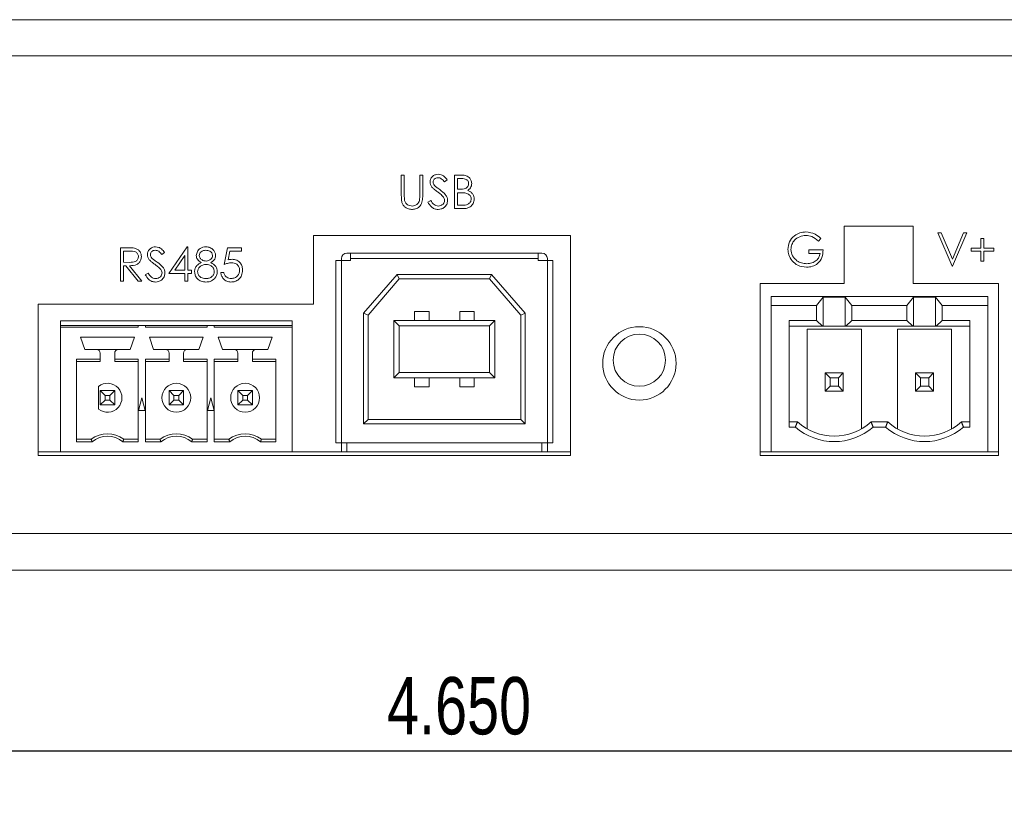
# Model space of a CAD drawing. Header units: inches. Extents: x 0.2 to 16.3, y 0.2 to 11.5.
# Tile 30 of 35: x 7.8 to 10, y 2.9 to 4.6. Entities that reach past the tile are written whole.
import ezdxf

# ---------------------------------------------------------------- set-up
doc = ezdxf.new("R2010")
doc.units = ezdxf.units.IN
doc.header["$MEASUREMENT"] = 0
doc.layers.add('FORMAT', color=7, linetype='Continuous')
doc.styles.add('SLDTEXTSTYLE0', font='TXT', dxfattribs={"width": 0.75})
doc.dimstyles.new('SLDDIMSTYLE0', dxfattribs={"dimtxt": 0.125, "dimasz": 0.13, "dimexe": 0, "dimexo": 0.0625, "dimgap": 0.03125, "dimtad": 2, "dimdec": 3, "dimzin": 4, "dimdsep": 46, "dimtxsty": 'Standard', "dimsah": 1, "dimcen": 0.09, "dimadec": 0, "dimazin": 0, "dimtfac": 1, "dimtdec": 3, "dimtofl": 0, "dimtmove": 0, "dimatfit": 3, "dimfxl": 0, "dimtolj": 1, "dimtzin": 12, "dimarcsym": 0})

# ---------------------------------------------------------------- blocks, each defined once
blk = doc.blocks.new('*D16')
at = {"layer": 'FORMAT'}
for p, q in [((6.5072, 3.7585), (6.5072, 2.8648)), ((11.1572, 3.7585), (11.1572, 2.8648)), ((6.5072, 2.9898), (11.1572, 2.9898))]:
    blk.add_line(p, q, dxfattribs=at)
for points in [[(6.5072, 2.9898), (6.6372, 2.9698), (6.6372, 3.0098)], [(11.1572, 2.9898), (11.0272, 3.0098), (11.0272, 2.9698)]]:
    blk.add_solid(points, dxfattribs=at)
at = {"layer": 'FORMAT', "insert": (8.6244, 3.1509), "char_height": 0.125, "attachment_point": 1, "style": 'SLDTEXTSTYLE0'}
blk.add_mtext('4.650', dxfattribs=at)

msp = doc.modelspace()

# ---------------------------------------------------------------- linework, layer by layer
at = {"color": 7, "linetype": 'Continuous', "lineweight": 15}
for p, q in [((6.9362, 4.5835), (10.7282, 4.5835)), ((6.9362, 4.5045), (10.7282, 4.5045)), ((8.6554, 4.2448), (8.6619, 4.2448)), ((8.6554, 4.2007), (8.6554, 4.2448)), ((8.6619, 4.2448), (8.6619, 4.2011)), ((8.6956, 4.2448), (8.7021, 4.2448)), ((8.6956, 4.2011), (8.6956, 4.2448)), ((8.7021, 4.2448), (8.7021, 4.2007)), ((8.7554, 4.2343), (8.7495, 4.2298)), ((8.7713, 4.2448), (8.7855, 4.2448)), ((8.7713, 4.1718), (8.7713, 4.2448)), ((8.7778, 4.2373), (8.7778, 4.2139)), ((8.7867, 4.2373), (8.7778, 4.2373)), ((8.7778, 4.2139), (8.7822, 4.2139)), ((8.7778, 4.2064), (8.7778, 4.1793)), ((8.7822, 4.2064), (8.7778, 4.2064)), ((8.7133, 4.1859), (8.7195, 4.1896)), ((8.791, 4.1718), (8.7713, 4.1718)), ((8.7778, 4.1793), (8.7871, 4.1793)), ((9.7707, 4.1335), (9.6207, 4.1335)), ((9.6207, 4.1335), (9.6207, 4.0085)), ((9.7707, 4.0085), (9.7707, 4.1335)), ((9.0242, 4.113), (8.4642, 4.113)), ((8.4642, 4.113), (8.4642, 3.9635)), ((9.0242, 3.6335), (9.0242, 4.113)), ((9.57, 4.1066), (9.5644, 4.1012)), ((9.825, 4.119), (9.832, 4.119)), ((9.8559, 4.0461), (9.825, 4.119)), ((9.832, 4.119), (9.8563, 4.0615)), ((9.8563, 4.0615), (9.8806, 4.119)), ((9.8876, 4.119), (9.8568, 4.0461)), ((9.8806, 4.119), (9.8876, 4.119)), ((9.9185, 4.1069), (9.925, 4.1069)), ((9.9185, 4.0854), (9.9185, 4.1069)), ((9.925, 4.1069), (9.925, 4.0854)), ((8.0431, 4.0866), (8.0577, 4.0866)), ((8.0431, 4.0137), (8.0431, 4.0866)), ((8.0496, 4.0791), (8.0496, 4.0548)), ((8.0633, 4.0791), (8.0496, 4.0791)), ((8.1487, 4.0305), (8.1885, 4.0884)), ((8.1885, 4.0884), (8.1898, 4.0884)), ((8.1898, 4.0884), (8.1898, 4.038)), ((8.2693, 4.0501), (8.2768, 4.0866)), ((8.2768, 4.0866), (8.3067, 4.0866)), ((8.2819, 4.0791), (8.278, 4.0599)), ((8.3067, 4.0791), (8.2819, 4.0791)), ((8.3067, 4.0866), (8.3067, 4.0791)), ((9.5438, 4.0816), (9.5747, 4.0816)), ((9.5438, 4.0741), (9.5438, 4.0816)), ((9.897, 4.0788), (9.897, 4.0854)), ((9.897, 4.0854), (9.9185, 4.0854)), ((9.9185, 4.0788), (9.897, 4.0788)), ((9.9185, 4.0573), (9.9185, 4.0788)), ((9.925, 4.0854), (9.9465, 4.0854)), ((9.925, 4.0788), (9.925, 4.0573)), ((9.9465, 4.0788), (9.925, 4.0788)), ((9.9465, 4.0854), (9.9465, 4.0788)), ((8.1394, 4.0761), (8.1334, 4.0716)), ((8.1833, 4.0696), (8.1616, 4.038)), ((8.1833, 4.038), (8.1833, 4.0696)), ((8.513, 3.6612), (8.513, 4.0588)), ((8.513, 4.0588), (8.5248, 4.0588)), ((8.5248, 4.0628), (8.5248, 4.0588)), ((8.5248, 3.6612), (8.5248, 4.0588)), ((8.5445, 4.0588), (8.5248, 4.0588)), ((8.5366, 4.0746), (8.5445, 4.0746)), ((8.5445, 4.0746), (8.9539, 4.0746)), ((8.5445, 4.0628), (8.5445, 4.0746)), ((8.5445, 4.0628), (8.9539, 4.0628)), ((8.5445, 4.0588), (8.5445, 4.0628)), ((8.9539, 4.0746), (8.9539, 4.0628)), ((8.9539, 4.0746), (8.9618, 4.0746)), ((8.9539, 4.0628), (8.9539, 4.0588)), ((8.9539, 4.0588), (8.9736, 4.0588)), ((8.9736, 4.0588), (8.9736, 4.0628)), ((8.9736, 4.0588), (8.9736, 3.6612)), ((8.9854, 4.0588), (8.9736, 4.0588)), ((8.9854, 4.0588), (8.9854, 3.6612)), ((9.5681, 4.0741), (9.5438, 4.0741)), ((9.925, 4.0573), (9.9185, 4.0573)), ((8.0496, 4.0548), (8.063, 4.0547)), ((8.0496, 4.0473), (8.0496, 4.0137)), ((8.0549, 4.0473), (8.0496, 4.0473)), ((8.0817, 4.0137), (8.0549, 4.0473)), ((8.063, 4.0473), (8.0898, 4.0137)), ((8.1616, 4.038), (8.1833, 4.038)), ((8.1898, 4.038), (8.1983, 4.038)), ((8.1983, 4.038), (8.1983, 4.0305)), ((9.8568, 4.0461), (9.8559, 4.0461)), ((8.0496, 4.0137), (8.0431, 4.0137)), ((8.0898, 4.0137), (8.0817, 4.0137)), ((8.0973, 4.0277), (8.1035, 4.0314)), ((8.1833, 4.0305), (8.1487, 4.0305)), ((8.1833, 4.0137), (8.1833, 4.0305)), ((8.1898, 4.0137), (8.1833, 4.0137)), ((8.1898, 4.0305), (8.1898, 4.0137)), ((8.1983, 4.0305), (8.1898, 4.0305)), ((8.2618, 4.0324), (8.2684, 4.0324)), ((8.6463, 4.0285), (8.573, 3.9436)), ((8.6508, 4.0187), (8.5829, 3.9399)), ((8.8521, 4.0285), (8.6463, 4.0285)), ((8.6463, 4.0285), (8.6508, 4.0187)), ((8.8476, 4.0187), (8.6508, 4.0187)), ((8.8521, 4.0285), (8.8476, 4.0187)), ((8.9155, 3.9399), (8.8476, 4.0187)), ((8.9254, 3.9436), (8.8521, 4.0285)), ((9.6207, 4.0085), (9.4372, 4.0085)), ((9.4372, 4.0085), (9.4372, 3.6335)), ((9.9572, 4.0085), (9.7707, 4.0085)), ((9.9572, 3.6335), (9.9572, 4.0085)), ((9.4611, 3.9801), (9.4611, 3.9604)), ((9.9335, 3.9801), (9.4611, 3.9801)), ((9.5605, 3.9604), (9.5751, 3.979)), ((9.5751, 3.979), (9.5751, 3.9157)), ((9.5751, 3.979), (9.6227, 3.979)), ((9.6227, 3.979), (9.6227, 3.9157)), ((9.6227, 3.979), (9.6373, 3.9604)), ((9.7574, 3.9604), (9.7719, 3.979)), ((9.7719, 3.9157), (9.7719, 3.979)), ((9.7719, 3.979), (9.8196, 3.979)), ((9.8196, 3.979), (9.8341, 3.9604)), ((9.8196, 3.9157), (9.8196, 3.979)), ((9.9335, 3.9604), (9.9335, 3.9801)), ((8.4642, 3.9635), (7.8642, 3.9635)), ((7.8642, 3.9635), (7.8642, 3.6335)), ((9.4611, 3.9604), (9.4611, 3.6415)), ((9.5605, 3.9604), (9.4611, 3.9604)), ((9.5605, 3.9279), (9.5605, 3.9604)), ((9.6373, 3.9604), (9.6373, 3.9279)), ((9.6373, 3.9604), (9.7574, 3.9604)), ((9.7574, 3.9279), (9.7574, 3.9604)), ((9.8341, 3.9604), (9.8341, 3.9279)), ((9.9335, 3.9604), (9.8341, 3.9604)), ((9.9335, 3.6415), (9.9335, 3.9604)), ((8.573, 3.9436), (8.573, 3.7025)), ((8.573, 3.9436), (8.5829, 3.9399)), ((8.5829, 3.9399), (8.5829, 3.7124)), ((8.639, 3.8029), (8.639, 3.9281)), ((8.6508, 3.9163), (8.639, 3.9281)), ((8.639, 3.9281), (8.8594, 3.9281)), ((8.6842, 3.9478), (8.7157, 3.9478)), ((8.6842, 3.9478), (8.6842, 3.9281)), ((8.7157, 3.9281), (8.7157, 3.9478)), ((8.7827, 3.9478), (8.8142, 3.9478)), ((8.7827, 3.9281), (8.7827, 3.9478)), ((8.8142, 3.9478), (8.8142, 3.9281)), ((8.8476, 3.9163), (8.8594, 3.9281)), ((8.8594, 3.9281), (8.8594, 3.8029)), ((8.9254, 3.9436), (8.9155, 3.9399)), ((8.9155, 3.7124), (8.9155, 3.9399)), ((8.9254, 3.7025), (8.9254, 3.9436)), ((9.5005, 3.6955), (9.5005, 3.9279)), ((9.5605, 3.9279), (9.5005, 3.9279)), ((9.5735, 3.9157), (9.5605, 3.9279)), ((9.6373, 3.9279), (9.6243, 3.9157)), ((9.6373, 3.9279), (9.7574, 3.9279)), ((9.7704, 3.9157), (9.7574, 3.9279)), ((9.8341, 3.9279), (9.8211, 3.9157)), ((9.8942, 3.9279), (9.8341, 3.9279)), ((9.8942, 3.9279), (9.8942, 3.6955)), ((8.4173, 3.927), (7.9126, 3.927)), ((7.9126, 3.927), (7.9126, 3.9171)), ((7.9126, 3.9132), (7.9126, 3.9171)), ((7.9126, 3.9171), (8.0821, 3.9171)), ((7.9126, 3.6415), (7.9126, 3.9132)), ((7.9126, 3.9132), (8.0821, 3.9132)), ((8.0821, 3.9132), (8.0821, 3.9171)), ((8.0821, 3.9171), (8.0978, 3.9171)), ((8.0978, 3.9171), (8.0978, 3.9132)), ((8.0978, 3.9171), (8.2321, 3.9171)), ((8.0978, 3.9132), (8.2321, 3.9132)), ((8.2321, 3.9132), (8.2321, 3.9171)), ((8.2321, 3.9171), (8.2478, 3.9171)), ((8.2478, 3.9171), (8.2478, 3.9132)), ((8.2478, 3.9171), (8.4173, 3.9171)), ((8.2478, 3.9132), (8.4173, 3.9132)), ((8.4173, 3.9171), (8.4173, 3.927)), ((8.4173, 3.9171), (8.4173, 3.9132)), ((8.4173, 3.6415), (8.4173, 3.9132)), ((8.6508, 3.9163), (8.6508, 3.8147)), ((8.8476, 3.9163), (8.6508, 3.9163)), ((8.8476, 3.8147), (8.8476, 3.9163)), ((9.5735, 3.9157), (9.5005, 3.9157)), ((9.5398, 3.9092), (9.5398, 3.6916)), ((9.658, 3.9092), (9.5398, 3.9092)), ((9.5751, 3.9157), (9.5735, 3.9157)), ((9.6227, 3.9157), (9.5751, 3.9157)), ((9.6243, 3.9157), (9.6227, 3.9157)), ((9.7704, 3.9157), (9.6243, 3.9157)), ((9.658, 3.6916), (9.658, 3.9092)), ((9.7367, 3.9092), (9.7367, 3.6916)), ((9.8548, 3.9092), (9.7367, 3.9092)), ((9.7719, 3.9157), (9.7704, 3.9157)), ((9.8196, 3.9157), (9.7719, 3.9157)), ((9.8211, 3.9157), (9.8196, 3.9157)), ((9.8942, 3.9157), (9.8211, 3.9157)), ((9.8548, 3.6916), (9.8548, 3.9092)), ((8.0736, 3.8915), (7.9563, 3.8915)), ((7.9655, 3.8647), (7.9563, 3.8915)), ((8.0736, 3.8915), (8.0644, 3.8647)), ((8.2236, 3.8915), (8.1063, 3.8915)), ((8.1155, 3.8647), (8.1063, 3.8915)), ((8.2236, 3.8915), (8.2144, 3.8647)), ((8.3736, 3.8915), (8.2563, 3.8915)), ((8.2655, 3.8647), (8.2563, 3.8915)), ((8.3736, 3.8915), (8.3644, 3.8647)), ((7.9913, 3.8647), (7.9655, 3.8647)), ((8.0386, 3.8647), (7.9913, 3.8647)), ((8.0644, 3.8647), (8.0386, 3.8647)), ((8.1413, 3.8647), (8.1155, 3.8647)), ((8.1886, 3.8647), (8.1413, 3.8647)), ((8.2144, 3.8647), (8.1886, 3.8647)), ((8.2913, 3.8647), (8.2655, 3.8647)), ((8.3386, 3.8647), (8.2913, 3.8647)), ((8.3644, 3.8647), (8.3386, 3.8647)), ((7.9992, 3.8436), (7.9478, 3.8436)), ((7.9478, 3.8436), (7.9478, 3.6638)), ((7.9992, 3.8436), (7.9992, 3.8569)), ((7.9992, 3.8384), (7.9992, 3.8436)), ((8.0307, 3.8569), (8.0307, 3.8436)), ((8.0821, 3.8436), (8.0307, 3.8436)), ((8.0307, 3.8436), (8.0307, 3.8384)), ((8.0821, 3.6638), (8.0821, 3.8436)), ((8.1492, 3.8436), (8.0978, 3.8436)), ((8.0978, 3.8436), (8.0978, 3.6638)), ((8.1492, 3.8436), (8.1492, 3.8569)), ((8.1492, 3.8384), (8.1492, 3.8436)), ((8.1807, 3.8569), (8.1807, 3.8436)), ((8.2321, 3.8436), (8.1807, 3.8436)), ((8.1807, 3.8436), (8.1807, 3.8384)), ((8.2321, 3.6638), (8.2321, 3.8436)), ((8.2992, 3.8436), (8.2478, 3.8436)), ((8.2478, 3.8436), (8.2478, 3.6638)), ((8.2992, 3.8436), (8.2992, 3.8569)), ((8.2992, 3.8384), (8.2992, 3.8436)), ((8.3307, 3.8569), (8.3307, 3.8436)), ((8.3821, 3.8436), (8.3307, 3.8436)), ((8.3307, 3.8436), (8.3307, 3.8384)), ((8.3821, 3.6638), (8.3821, 3.8436)), ((7.9992, 3.8384), (7.9478, 3.8384)), ((8.0307, 3.8384), (8.0821, 3.8384)), ((8.1492, 3.8384), (8.0978, 3.8384)), ((8.1807, 3.8384), (8.2321, 3.8384)), ((8.2992, 3.8384), (8.2478, 3.8384)), ((8.3307, 3.8384), (8.3821, 3.8384)), ((8.639, 3.8029), (8.6508, 3.8147)), ((8.8594, 3.8029), (8.639, 3.8029)), ((8.6508, 3.8147), (8.8476, 3.8147)), ((8.6842, 3.7833), (8.6842, 3.8029)), ((8.7157, 3.8029), (8.7157, 3.7833)), ((8.7827, 3.8029), (8.7827, 3.7833)), ((8.8142, 3.7833), (8.8142, 3.8029)), ((8.8594, 3.8029), (8.8476, 3.8147)), ((9.5792, 3.8136), (9.5898, 3.803)), ((9.5792, 3.7742), (9.5792, 3.8136)), ((9.5792, 3.8136), (9.6186, 3.8136)), ((9.5898, 3.803), (9.5898, 3.7847)), ((9.608, 3.803), (9.5898, 3.803)), ((9.6186, 3.8136), (9.608, 3.803)), ((9.608, 3.7847), (9.608, 3.803)), ((9.6186, 3.7742), (9.6186, 3.8136)), ((9.7866, 3.803), (9.7761, 3.8136)), ((9.7761, 3.8136), (9.7761, 3.7742)), ((9.8154, 3.8136), (9.7761, 3.8136)), ((9.7866, 3.803), (9.7866, 3.7847)), ((9.8049, 3.803), (9.7866, 3.803)), ((9.8154, 3.8136), (9.8049, 3.803)), ((9.8049, 3.7847), (9.8049, 3.803)), ((9.8154, 3.8136), (9.8154, 3.7742)), ((7.9953, 3.7842), (7.9953, 3.735)), ((8.7157, 3.7833), (8.6842, 3.7833)), ((8.8142, 3.7833), (8.7827, 3.7833)), ((9.5898, 3.7847), (9.5792, 3.7742)), ((9.608, 3.7847), (9.5898, 3.7847)), ((9.6186, 3.7742), (9.608, 3.7847)), ((9.7866, 3.7847), (9.7761, 3.7742)), ((9.7866, 3.7847), (9.8049, 3.7847)), ((9.8154, 3.7742), (9.8049, 3.7847)), ((7.9992, 3.7754), (8.0098, 3.7648)), ((7.9992, 3.7439), (7.9992, 3.7754)), ((7.9992, 3.7754), (8.0307, 3.7754)), ((8.0098, 3.7648), (8.0098, 3.7544)), ((8.0202, 3.7648), (8.0098, 3.7648)), ((8.0307, 3.7754), (8.0202, 3.7648)), ((8.0202, 3.7544), (8.0202, 3.7648)), ((8.0307, 3.7754), (8.0307, 3.7439)), ((8.09, 3.7596), (8.0826, 3.7321)), ((8.0973, 3.7321), (8.09, 3.7596)), ((8.1492, 3.7754), (8.1598, 3.7648)), ((8.1492, 3.7439), (8.1492, 3.7754)), ((8.1492, 3.7754), (8.1807, 3.7754)), ((8.1598, 3.7648), (8.1598, 3.7544)), ((8.1702, 3.7648), (8.1598, 3.7648)), ((8.1807, 3.7754), (8.1702, 3.7648)), ((8.1702, 3.7544), (8.1702, 3.7648)), ((8.1807, 3.7754), (8.1807, 3.7439)), ((8.24, 3.7596), (8.2326, 3.7321)), ((8.2473, 3.7321), (8.24, 3.7596)), ((8.2992, 3.7754), (8.3098, 3.7648)), ((8.2992, 3.7439), (8.2992, 3.7754)), ((8.2992, 3.7754), (8.3307, 3.7754)), ((8.3098, 3.7648), (8.3098, 3.7544)), ((8.3202, 3.7648), (8.3098, 3.7648)), ((8.3307, 3.7754), (8.3202, 3.7648)), ((8.3202, 3.7544), (8.3202, 3.7648)), ((8.3307, 3.7754), (8.3307, 3.7439)), ((9.5792, 3.7742), (9.6186, 3.7742)), ((9.8154, 3.7742), (9.7761, 3.7742)), ((8.0098, 3.7544), (7.9992, 3.7439)), ((8.0307, 3.7439), (7.9992, 3.7439)), ((8.0098, 3.7544), (8.0202, 3.7544)), ((8.0202, 3.7544), (8.0307, 3.7439)), ((8.1598, 3.7544), (8.1492, 3.7439)), ((8.1807, 3.7439), (8.1492, 3.7439)), ((8.1598, 3.7544), (8.1702, 3.7544)), ((8.1702, 3.7544), (8.1807, 3.7439)), ((8.3098, 3.7544), (8.2992, 3.7439)), ((8.3307, 3.7439), (8.2992, 3.7439)), ((8.3098, 3.7544), (8.3202, 3.7544)), ((8.3202, 3.7544), (8.3307, 3.7439)), ((8.0826, 3.7321), (8.0973, 3.7321)), ((8.2326, 3.7321), (8.2473, 3.7321)), ((8.573, 3.7025), (8.5829, 3.7124)), ((8.573, 3.7025), (8.9254, 3.7025)), ((8.5829, 3.7124), (8.9155, 3.7124)), ((8.9155, 3.7124), (8.9254, 3.7025)), ((9.5005, 3.7073), (9.5186, 3.7073)), ((9.5141, 3.6955), (9.5005, 3.6955)), ((9.6792, 3.7073), (9.7154, 3.7073)), ((9.7109, 3.6955), (9.6837, 3.6955)), ((9.876, 3.7073), (9.8942, 3.7073)), ((9.8942, 3.6955), (9.8806, 3.6955)), ((7.9795, 3.6691), (7.9478, 3.6691)), ((7.9478, 3.6638), (7.9813, 3.6638)), ((8.0486, 3.6638), (8.0821, 3.6638)), ((8.0504, 3.6691), (8.0821, 3.6691)), ((8.1295, 3.6691), (8.0978, 3.6691)), ((8.0978, 3.6638), (8.1313, 3.6638)), ((8.1986, 3.6638), (8.2321, 3.6638)), ((8.2004, 3.6691), (8.2321, 3.6691)), ((8.2795, 3.6691), (8.2478, 3.6691)), ((8.2478, 3.6638), (8.2813, 3.6638)), ((8.3486, 3.6638), (8.3821, 3.6638)), ((8.3504, 3.6691), (8.3821, 3.6691)), ((8.5248, 3.6612), (8.513, 3.6612)), ((8.5248, 3.6612), (8.9736, 3.6612)), ((8.5248, 3.6612), (8.5248, 3.6417)), ((8.5366, 3.6415), (8.5366, 3.6612)), ((8.9618, 3.6612), (8.9618, 3.6415)), ((8.9854, 3.6612), (8.9736, 3.6612)), ((8.9736, 3.6417), (8.9736, 3.6612)), ((7.8642, 3.6415), (7.9126, 3.6415)), ((7.8642, 3.6335), (9.0242, 3.6335)), ((8.4173, 3.6415), (7.9126, 3.6415)), ((8.4173, 3.6415), (8.5366, 3.6415)), ((8.9618, 3.6415), (8.5366, 3.6415)), ((8.9618, 3.6415), (9.0242, 3.6415)), ((9.4372, 3.6415), (9.4611, 3.6415)), ((9.4372, 3.6335), (9.9572, 3.6335)), ((9.4611, 3.6415), (9.9335, 3.6415)), ((9.9335, 3.6415), (9.9572, 3.6415)), ((6.3322, 3.4635), (11.3322, 3.4635)), ((10.7787, 3.4635), (6.8857, 3.4635)), ((6.3322, 3.3835), (11.3322, 3.3835))]:
    msp.add_line(p, q, dxfattribs=at)
for centre, radius in [((9.1742, 3.8345), 0.08), ((9.1742, 3.8415), 0.057), ((8.165, 3.7596), 0.0315), ((8.315, 3.7596), 0.0315)]:
    msp.add_circle(centre, radius, dxfattribs=at)
for centre, radius, start, end in [((8.5366, 4.0628), 0.0118, 90, 180), ((8.9618, 4.0628), 0.0118, 0, 90), ((7.9913, 3.8569), 0.00787, 0, 90), ((8.0386, 3.8569), 0.00787, 90, 180), ((8.1413, 3.8569), 0.00787, 0, 90), ((8.1886, 3.8569), 0.00787, 90, 180), ((8.2913, 3.8569), 0.00787, 0, 90), ((8.3386, 3.8569), 0.00787, 90, 180), ((8.015, 3.7596), 0.0315, 231.3178, 128.6822), ((9.5989, 3.7939), 0.1299, 229.2509, 310.7491), ((9.5989, 3.7939), 0.1181, 227.1666, 312.8334), ((9.7957, 3.7939), 0.1299, 229.2509, 310.7491), ((9.7957, 3.7939), 0.1181, 227.1666, 312.8334), ((8.015, 3.6218), 0.0591, 53.1301, 126.8699), ((8.015, 3.6218), 0.0538, 51.2958, 128.7042), ((8.165, 3.6218), 0.0591, 53.1301, 126.8699), ((8.165, 3.6218), 0.0538, 51.2958, 128.7042), ((8.315, 3.6218), 0.0591, 53.1301, 126.8699), ((8.315, 3.6218), 0.0538, 51.2958, 128.7042)]:
    msp.add_arc(centre, radius, start, end, dxfattribs=at)
for points, knots in [([(8.718, 4.2296), (8.7183, 4.2322), (8.7189, 4.2374), (8.7239, 4.243), (8.7299, 4.2461), (8.7339, 4.2465), (8.736, 4.2466)], [0, 0, 0, 0, 0.279555, 0.5588, 0.779382, 1, 1, 1, 1]), ([(8.7221, 4.2185), (8.7208, 4.2204), (8.7185, 4.2238), (8.7181, 4.2278), (8.718, 4.2296)], [0, 0, 0, 0, 0.559842, 1, 1, 1, 1]), ([(8.7352, 4.2391), (8.7337, 4.239), (8.7308, 4.2388), (8.7272, 4.2365), (8.7249, 4.2334), (8.7246, 4.2311), (8.7245, 4.2299)], [0, 0, 0, 0, 0.28028, 0.559929, 0.779921, 1, 1, 1, 1]), ([(8.7245, 4.2299), (8.7246, 4.2289), (8.7248, 4.2269), (8.7264, 4.2235), (8.7282, 4.2216), (8.7293, 4.2205)], [0, 0, 0, 0, 0.279949, 0.559783, 1, 1, 1, 1]), ([(8.7495, 4.2298), (8.7474, 4.2324), (8.7445, 4.2361), (8.7391, 4.2388), (8.7365, 4.239), (8.7352, 4.2391)], [0, 0, 0, 0, 0.559819, 0.779848, 1, 1, 1, 1]), ([(8.736, 4.2466), (8.7382, 4.2464), (8.7427, 4.246), (8.7497, 4.2417), (8.7532, 4.2371), (8.7554, 4.2343)], [0, 0, 0, 0, 0.279752, 0.559502, 1, 1, 1, 1]), ([(8.7855, 4.2448), (8.7886, 4.2447), (8.7948, 4.2446), (8.8031, 4.2408), (8.8078, 4.234), (8.8084, 4.2291), (8.8087, 4.2267)], [0, 0, 0, 0, 0.281315, 0.559921, 0.779934, 1, 1, 1, 1]), ([(8.8021, 4.2266), (8.8019, 4.2284), (8.8016, 4.231), (8.7993, 4.2338), (8.7949, 4.2369), (8.7904, 4.2371), (8.7867, 4.2373)], [0, 0, 0, 0, 0.249287, 0.374924, 0.500644, 1, 1, 1, 1]), ([(8.734, 4.2086), (8.7316, 4.2103), (8.7274, 4.2133), (8.7237, 4.2169), (8.7221, 4.2185)], [0, 0, 0, 0, 0.560413, 1, 1, 1, 1]), ([(8.7293, 4.2205), (8.7311, 4.2191), (8.7343, 4.2166), (8.7377, 4.2143), (8.7391, 4.2132)], [0, 0, 0, 0, 0.559902, 1, 1, 1, 1]), ([(8.7472, 4.197), (8.7449, 4.1994), (8.7409, 4.2037), (8.7361, 4.2071), (8.734, 4.2086)], [0, 0, 0, 0, 0.559503, 1, 1, 1, 1]), ([(8.7391, 4.2132), (8.7437, 4.2098), (8.7501, 4.2051), (8.7555, 4.1964), (8.756, 4.1919), (8.7563, 4.1897)], [0, 0, 0, 0, 0.5601157, 0.7802853, 1, 1, 1, 1]), ([(8.7822, 4.2139), (8.7868, 4.2139), (8.7925, 4.2139), (8.7982, 4.2176), (8.8004, 4.2202), (8.8019, 4.2232), (8.802, 4.2254), (8.8021, 4.2266)], [0, 0, 0, 0, 0.498609, 0.624011, 0.749402, 0.874736, 1, 1, 1, 1]), ([(8.7958, 4.2056), (8.7933, 4.2059), (8.7887, 4.2064), (8.7842, 4.2064), (8.7822, 4.2064)], [0, 0, 0, 0, 0.559738, 1, 1, 1, 1]), ([(8.8087, 4.2267), (8.8085, 4.225), (8.8083, 4.2215), (8.8059, 4.2157), (8.8024, 4.2129), (8.8002, 4.2112)], [0, 0, 0, 0, 0.2808666, 0.5615274, 1, 1, 1, 1]), ([(8.8002, 4.2112), (8.8024, 4.2103), (8.8068, 4.2085), (8.8114, 4.2036), (8.8139, 4.1981), (8.8141, 4.1944), (8.8143, 4.1925)], [0, 0, 0, 0, 0.280381, 0.559605, 0.779764, 1, 1, 1, 1]), ([(8.6567, 4.1853), (8.6562, 4.1882), (8.6554, 4.1933), (8.6554, 4.1984), (8.6554, 4.2007)], [0, 0, 0, 0, 0.5594955, 1, 1, 1, 1]), ([(8.6794, 4.17), (8.6767, 4.1702), (8.6711, 4.1705), (8.6642, 4.1742), (8.659, 4.1793), (8.6575, 4.1833), (8.6567, 4.1853)], [0, 0, 0, 0, 0.280223, 0.559914, 0.779952, 1, 1, 1, 1]), ([(8.6619, 4.2011), (8.6619, 4.1993), (8.6619, 4.196), (8.6621, 4.1928), (8.6622, 4.1914)], [0, 0, 0, 0, 0.560125, 1, 1, 1, 1]), ([(8.6622, 4.1914), (8.6627, 4.1891), (8.6636, 4.1847), (8.6698, 4.179), (8.6756, 4.178), (8.6791, 4.1774)], [0, 0, 0, 0, 0.281058, 0.560822, 1, 1, 1, 1]), ([(8.6791, 4.1774), (8.6811, 4.1777), (8.6851, 4.1781), (8.69, 4.1812), (8.6933, 4.1852), (8.6943, 4.1882), (8.6948, 4.1897)], [0, 0, 0, 0, 0.279785, 0.5593756, 0.7795686, 1, 1, 1, 1]), ([(8.7021, 4.2007), (8.702, 4.1967), (8.7019, 4.1886), (8.6975, 4.1778), (8.689, 4.171), (8.6826, 4.1703), (8.6794, 4.17)], [0, 0, 0, 0, 0.281656, 0.560111, 0.780079, 1, 1, 1, 1]), ([(8.6948, 4.1897), (8.6951, 4.1918), (8.6956, 4.1956), (8.6956, 4.1994), (8.6956, 4.2011)], [0, 0, 0, 0, 0.559626, 1, 1, 1, 1]), ([(8.7355, 4.17), (8.7328, 4.1702), (8.7274, 4.1708), (8.7191, 4.1763), (8.7155, 4.1823), (8.7133, 4.1859)], [0, 0, 0, 0, 0.2798811, 0.5596653, 1, 1, 1, 1]), ([(8.7195, 4.1896), (8.7216, 4.1863), (8.7247, 4.1816), (8.7308, 4.1779), (8.7339, 4.1776), (8.7355, 4.1774)], [0, 0, 0, 0, 0.559318, 0.77978, 1, 1, 1, 1]), ([(8.7355, 4.1774), (8.7374, 4.1776), (8.7414, 4.178), (8.7462, 4.181), (8.7492, 4.1852), (8.7496, 4.1883), (8.7498, 4.1898)], [0, 0, 0, 0, 0.280277, 0.560145, 0.78015, 1, 1, 1, 1]), ([(8.7563, 4.1897), (8.7559, 4.1867), (8.7551, 4.1807), (8.7493, 4.1744), (8.7425, 4.1705), (8.7378, 4.1702), (8.7355, 4.17)], [0, 0, 0, 0, 0.2791841, 0.5590878, 0.7794468, 1, 1, 1, 1]), ([(8.7498, 4.1898), (8.7496, 4.1913), (8.7493, 4.1939), (8.7478, 4.196), (8.7472, 4.197)], [0, 0, 0, 0, 0.558999, 1, 1, 1, 1]), ([(8.7871, 4.1793), (8.7919, 4.1793), (8.799, 4.1793), (8.8053, 4.1849), (8.8074, 4.1891), (8.8076, 4.1914), (8.8077, 4.1925)], [0, 0, 0, 0, 0.499359, 0.748736, 0.8744, 1, 1, 1, 1]), ([(8.8143, 4.1925), (8.8138, 4.1893), (8.813, 4.1827), (8.8064, 4.1758), (8.7987, 4.1723), (8.7936, 4.172), (8.791, 4.1718)], [0, 0, 0, 0, 0.27914, 0.558653, 0.779059, 1, 1, 1, 1]), ([(8.8077, 4.1925), (8.8075, 4.1943), (8.8071, 4.1979), (8.8029, 4.2031), (8.7985, 4.2046), (8.7958, 4.2056)], [0, 0, 0, 0, 0.2799412, 0.5604277, 1, 1, 1, 1]), ([(9.498, 4.0826), (9.4987, 4.0883), (9.5002, 4.0997), (9.5106, 4.1125), (9.5237, 4.1198), (9.5327, 4.1205), (9.5372, 4.1209)], [0, 0, 0, 0, 0.27959, 0.559071, 0.779412, 1, 1, 1, 1]), ([(9.5372, 4.1209), (9.5442, 4.12), (9.5566, 4.1185), (9.5659, 4.1102), (9.57, 4.1066)], [0, 0, 0, 0, 0.558579, 1, 1, 1, 1]), ([(9.537, 4.1134), (9.5324, 4.1128), (9.5232, 4.1117), (9.5124, 4.1039), (9.5058, 4.0938), (9.505, 4.0865), (9.5045, 4.0829)], [0, 0, 0, 0, 0.279847, 0.5595553, 0.7798484, 1, 1, 1, 1]), ([(9.5644, 4.1012), (9.5599, 4.105), (9.5518, 4.1116), (9.5415, 4.1128), (9.537, 4.1134)], [0, 0, 0, 0, 0.55984, 1, 1, 1, 1]), ([(8.0577, 4.0866), (8.0608, 4.0866), (8.0663, 4.0866), (8.0718, 4.0859), (8.0742, 4.0856)], [0, 0, 0, 0, 0.5602425, 1, 1, 1, 1]), ([(8.0823, 4.0671), (8.0823, 4.0682), (8.0821, 4.0703), (8.0807, 4.0732), (8.0786, 4.0757), (8.0732, 4.0792), (8.0677, 4.0792), (8.0633, 4.0791)], [0, 0, 0, 0, 0.125309, 0.250617, 0.375953, 0.501282, 1, 1, 1, 1]), ([(8.0742, 4.0856), (8.0765, 4.0848), (8.081, 4.0833), (8.0859, 4.0784), (8.0885, 4.0727), (8.0888, 4.069), (8.0889, 4.0671)], [0, 0, 0, 0, 0.2797969, 0.5595004, 0.7796281, 1, 1, 1, 1]), ([(8.102, 4.0714), (8.1023, 4.074), (8.1029, 4.0792), (8.1079, 4.0848), (8.1139, 4.0879), (8.1179, 4.0883), (8.1199, 4.0884)], [0, 0, 0, 0, 0.279551, 0.5588, 0.779377, 1, 1, 1, 1]), ([(8.1192, 4.081), (8.1177, 4.0809), (8.1148, 4.0806), (8.1112, 4.0784), (8.1089, 4.0752), (8.1086, 4.0729), (8.1085, 4.0717)], [0, 0, 0, 0, 0.280279, 0.559935, 0.779921, 1, 1, 1, 1]), ([(8.1334, 4.0716), (8.1314, 4.0743), (8.1285, 4.0779), (8.1231, 4.0807), (8.1205, 4.0809), (8.1192, 4.081)], [0, 0, 0, 0, 0.5598196, 0.7798489, 1, 1, 1, 1]), ([(8.1199, 4.0884), (8.1222, 4.0882), (8.1267, 4.0878), (8.1337, 4.0835), (8.1372, 4.0789), (8.1394, 4.0761)], [0, 0, 0, 0, 0.279753, 0.559501, 1, 1, 1, 1]), ([(8.2085, 4.0697), (8.2091, 4.0727), (8.2101, 4.0785), (8.2161, 4.0846), (8.223, 4.0879), (8.2276, 4.0883), (8.2299, 4.0884)], [0, 0, 0, 0, 0.278807, 0.558459, 0.779161, 1, 1, 1, 1]), ([(8.2295, 4.081), (8.2276, 4.0808), (8.2238, 4.0806), (8.2191, 4.0779), (8.2157, 4.0741), (8.2153, 4.0711), (8.2151, 4.0696)], [0, 0, 0, 0, 0.280652, 0.560567, 0.780621, 1, 1, 1, 1]), ([(8.2441, 4.0698), (8.2437, 4.0717), (8.2429, 4.0754), (8.2375, 4.0803), (8.2326, 4.0807), (8.2295, 4.081)], [0, 0, 0, 0, 0.27897, 0.559922, 1, 1, 1, 1]), ([(8.2299, 4.0884), (8.2328, 4.0881), (8.2386, 4.0875), (8.2454, 4.0827), (8.2498, 4.0764), (8.2503, 4.0718), (8.2506, 4.0695)], [0, 0, 0, 0, 0.2799287, 0.5596228, 0.7799454, 1, 1, 1, 1]), ([(9.5069, 4.058), (9.5041, 4.0622), (9.4989, 4.0696), (9.4983, 4.0786), (9.498, 4.0826)], [0, 0, 0, 0, 0.559317, 1, 1, 1, 1]), ([(9.5045, 4.0829), (9.5053, 4.078), (9.5068, 4.0684), (9.5165, 4.0582), (9.5277, 4.0526), (9.5353, 4.052), (9.5391, 4.0517)], [0, 0, 0, 0, 0.2790621, 0.5585834, 0.7792366, 1, 1, 1, 1]), ([(9.5747, 4.0816), (9.5742, 4.0761), (9.5733, 4.0651), (9.5641, 4.0521), (9.5515, 4.0451), (9.5429, 4.0445), (9.5385, 4.0442)], [0, 0, 0, 0, 0.280352, 0.559368, 0.779371, 1, 1, 1, 1]), ([(8.0889, 4.0671), (8.0887, 4.0648), (8.0883, 4.0602), (8.0847, 4.054), (8.0765, 4.0479), (8.0686, 4.0476), (8.063, 4.0473)], [0, 0, 0, 0, 0.18712, 0.37398, 0.560913, 1, 1, 1, 1]), ([(8.063, 4.0547), (8.0674, 4.0547), (8.0731, 4.0547), (8.0786, 4.0583), (8.0815, 4.0616), (8.082, 4.0649), (8.0823, 4.0671)], [0, 0, 0, 0, 0.499826, 0.625498, 0.751208, 1, 1, 1, 1]), ([(8.106, 4.0603), (8.1048, 4.0622), (8.1025, 4.0656), (8.1021, 4.0696), (8.102, 4.0714)], [0, 0, 0, 0, 0.559836, 1, 1, 1, 1]), ([(8.118, 4.0504), (8.1156, 4.0521), (8.1114, 4.0551), (8.1077, 4.0587), (8.106, 4.0603)], [0, 0, 0, 0, 0.560406, 1, 1, 1, 1]), ([(8.1085, 4.0717), (8.1086, 4.0707), (8.1088, 4.0687), (8.1103, 4.0653), (8.1122, 4.0635), (8.1133, 4.0623)], [0, 0, 0, 0, 0.279948, 0.559775, 1, 1, 1, 1]), ([(8.1133, 4.0623), (8.1151, 4.0609), (8.1183, 4.0584), (8.1217, 4.0561), (8.1231, 4.0551)], [0, 0, 0, 0, 0.559908, 1, 1, 1, 1]), ([(8.2192, 4.0543), (8.2161, 4.0564), (8.2117, 4.0593), (8.2089, 4.0654), (8.2087, 4.0683), (8.2085, 4.0697)], [0, 0, 0, 0, 0.557753, 0.778934, 1, 1, 1, 1]), ([(8.2151, 4.0696), (8.2155, 4.0677), (8.2163, 4.0638), (8.2206, 4.0601), (8.2252, 4.0579), (8.2283, 4.0577), (8.2298, 4.0576)], [0, 0, 0, 0, 0.277719, 0.558222, 0.779066, 1, 1, 1, 1]), ([(8.2298, 4.0576), (8.2317, 4.0578), (8.2356, 4.0582), (8.2403, 4.0612), (8.2434, 4.0652), (8.2438, 4.0683), (8.2441, 4.0698)], [0, 0, 0, 0, 0.280234, 0.560141, 0.780434, 1, 1, 1, 1]), ([(8.2506, 4.0695), (8.2504, 4.0677), (8.2501, 4.0641), (8.2467, 4.0583), (8.2427, 4.0558), (8.2403, 4.0543)], [0, 0, 0, 0, 0.280159, 0.560243, 1, 1, 1, 1]), ([(8.278, 4.0599), (8.2795, 4.0604), (8.2824, 4.0611), (8.2853, 4.0613), (8.2866, 4.0613)], [0, 0, 0, 0, 0.5600619, 1, 1, 1, 1]), ([(8.2866, 4.0613), (8.29, 4.061), (8.297, 4.0602), (8.3047, 4.0537), (8.3089, 4.0457), (8.3093, 4.0402), (8.3095, 4.0375)], [0, 0, 0, 0, 0.279688, 0.559027, 0.779292, 1, 1, 1, 1]), ([(9.5385, 4.0442), (9.5317, 4.0448), (9.5196, 4.046), (9.5108, 4.0543), (9.5069, 4.058)], [0, 0, 0, 0, 0.559617, 1, 1, 1, 1]), ([(9.5391, 4.0517), (9.5429, 4.052), (9.5504, 4.0526), (9.5596, 4.058), (9.566, 4.0655), (9.5674, 4.0712), (9.5681, 4.0741)], [0, 0, 0, 0, 0.280253, 0.559912, 0.779941, 1, 1, 1, 1]), ([(8.1311, 4.0388), (8.1289, 4.0412), (8.1249, 4.0455), (8.1201, 4.0489), (8.118, 4.0504)], [0, 0, 0, 0, 0.559496, 1, 1, 1, 1]), ([(8.1231, 4.0551), (8.1277, 4.0517), (8.1341, 4.047), (8.1395, 4.0382), (8.14, 4.0337), (8.1403, 4.0315)], [0, 0, 0, 0, 0.560114, 0.780283, 1, 1, 1, 1]), ([(8.1338, 4.0316), (8.1336, 4.0331), (8.1333, 4.0357), (8.1318, 4.0378), (8.1311, 4.0388)], [0, 0, 0, 0, 0.558999, 1, 1, 1, 1]), ([(8.2048, 4.0343), (8.205, 4.0367), (8.2055, 4.0416), (8.2104, 4.0492), (8.2159, 4.0523), (8.2192, 4.0543)], [0, 0, 0, 0, 0.279985, 0.5599, 1, 1, 1, 1]), ([(8.23, 4.0501), (8.2274, 4.0499), (8.2223, 4.0495), (8.2162, 4.0454), (8.2121, 4.0401), (8.2116, 4.0361), (8.2113, 4.0341)], [0, 0, 0, 0, 0.280285, 0.560138, 0.780299, 1, 1, 1, 1]), ([(8.2295, 4.0193), (8.2321, 4.0194), (8.2371, 4.0198), (8.2431, 4.0236), (8.2471, 4.0289), (8.2476, 4.0328), (8.2478, 4.0348)], [0, 0, 0, 0, 0.280602, 0.559961, 0.780182, 1, 1, 1, 1]), ([(8.2478, 4.0348), (8.2474, 4.0372), (8.2465, 4.042), (8.2413, 4.0469), (8.2357, 4.0497), (8.2319, 4.05), (8.23, 4.0501)], [0, 0, 0, 0, 0.278304, 0.558511, 0.779144, 1, 1, 1, 1]), ([(8.2403, 4.0543), (8.2444, 4.0518), (8.2501, 4.0483), (8.2539, 4.0405), (8.2542, 4.0368), (8.2543, 4.0349)], [0, 0, 0, 0, 0.55827, 0.77909, 1, 1, 1, 1]), ([(8.2543, 4.0349), (8.2541, 4.0318), (8.2535, 4.0262), (8.2503, 4.0218), (8.2488, 4.0198)], [0, 0, 0, 0, 0.559344, 1, 1, 1, 1]), ([(8.2854, 4.0539), (8.2823, 4.0535), (8.2768, 4.053), (8.2716, 4.051), (8.2693, 4.0501)], [0, 0, 0, 0, 0.559413, 1, 1, 1, 1]), ([(8.3095, 4.0375), (8.3091, 4.0337), (8.3082, 4.0261), (8.3017, 4.0173), (8.293, 4.0125), (8.2871, 4.012), (8.2841, 4.0118)], [0, 0, 0, 0, 0.279865, 0.55927, 0.779424, 1, 1, 1, 1]), ([(8.2845, 4.0193), (8.2872, 4.0196), (8.2926, 4.0202), (8.2987, 4.0252), (8.3024, 4.0313), (8.3028, 4.0356), (8.303, 4.0378)], [0, 0, 0, 0, 0.279617, 0.55936, 0.779559, 1, 1, 1, 1]), ([(8.303, 4.0378), (8.3027, 4.0403), (8.3021, 4.0453), (8.2972, 4.0508), (8.2913, 4.0535), (8.2873, 4.0537), (8.2854, 4.0539)], [0, 0, 0, 0, 0.279541, 0.558618, 0.779046, 1, 1, 1, 1]), ([(8.1195, 4.0118), (8.1168, 4.0121), (8.1114, 4.0126), (8.1031, 4.0181), (8.0995, 4.0241), (8.0973, 4.0277)], [0, 0, 0, 0, 0.279878, 0.559664, 1, 1, 1, 1]), ([(8.1035, 4.0314), (8.1056, 4.0281), (8.1086, 4.0234), (8.1148, 4.0198), (8.1179, 4.0194), (8.1195, 4.0193)], [0, 0, 0, 0, 0.559322, 0.779785, 1, 1, 1, 1]), ([(8.1195, 4.0193), (8.1214, 4.0195), (8.1253, 4.0199), (8.1301, 4.0228), (8.1332, 4.027), (8.1336, 4.0301), (8.1338, 4.0316)], [0, 0, 0, 0, 0.280275, 0.560148, 0.780152, 1, 1, 1, 1]), ([(8.1403, 4.0315), (8.1399, 4.0285), (8.1391, 4.0226), (8.1332, 4.0162), (8.1265, 4.0124), (8.1218, 4.012), (8.1195, 4.0118)], [0, 0, 0, 0, 0.279181, 0.559085, 0.779447, 1, 1, 1, 1]), ([(8.2295, 4.0118), (8.2259, 4.012), (8.2189, 4.0124), (8.2107, 4.0184), (8.2057, 4.0261), (8.2051, 4.0316), (8.2048, 4.0343)], [0, 0, 0, 0, 0.2805452, 0.559269, 0.7798157, 1, 1, 1, 1]), ([(8.2113, 4.0341), (8.2118, 4.0316), (8.2126, 4.0268), (8.2193, 4.0204), (8.2257, 4.0197), (8.2295, 4.0193)], [0, 0, 0, 0, 0.279833, 0.560199, 1, 1, 1, 1]), ([(8.2488, 4.0198), (8.2457, 4.0171), (8.24, 4.0123), (8.2327, 4.012), (8.2295, 4.0118)], [0, 0, 0, 0, 0.557761, 1, 1, 1, 1]), ([(8.2841, 4.0118), (8.2809, 4.0121), (8.2747, 4.0127), (8.2676, 4.0183), (8.2633, 4.0251), (8.2623, 4.0299), (8.2618, 4.0324)], [0, 0, 0, 0, 0.279622, 0.559019, 0.779381, 1, 1, 1, 1]), ([(8.2684, 4.0324), (8.2689, 4.0303), (8.2701, 4.0262), (8.2745, 4.022), (8.2795, 4.0197), (8.2828, 4.0194), (8.2845, 4.0193)], [0, 0, 0, 0, 0.280051, 0.55917, 0.779588, 1, 1, 1, 1])]:
    msp.add_open_spline(points, degree=3, knots=knots, dxfattribs=at)
for points in [[(9.5186, 3.7073), (9.5141, 3.6955)], [(9.6837, 3.6955), (9.6792, 3.7073)], [(9.7154, 3.7073), (9.7109, 3.6955)], [(9.8806, 3.6955), (9.876, 3.7073)], [(7.9813, 3.6638), (7.9795, 3.6691)], [(8.0504, 3.6691), (8.0486, 3.6638)], [(8.1313, 3.6638), (8.1295, 3.6691)], [(8.2004, 3.6691), (8.1986, 3.6638)], [(8.2813, 3.6638), (8.2795, 3.6691)], [(8.3486, 3.6638), (8.3504, 3.6691)]]:
    msp.add_open_spline(points, degree=1, dxfattribs=at)

# ---------------------------------------------------------------- dimensions: what is measured, and where the dimension line sits
at = {"layer": 'FORMAT'}
dim = msp.add_linear_dim(base=(11.1572, 2.9898), p1=(6.5072, 3.8085), p2=(11.1572, 3.8085), dimstyle='SLDDIMSTYLE0', dxfattribs=at)
dim.commit()
dim.dimension.update_dxf_attribs({"geometry": '*D16', "text_midpoint": (8.8322, 2.9898), "dimtype": 160})

doc.saveas('drawing.dxf')
